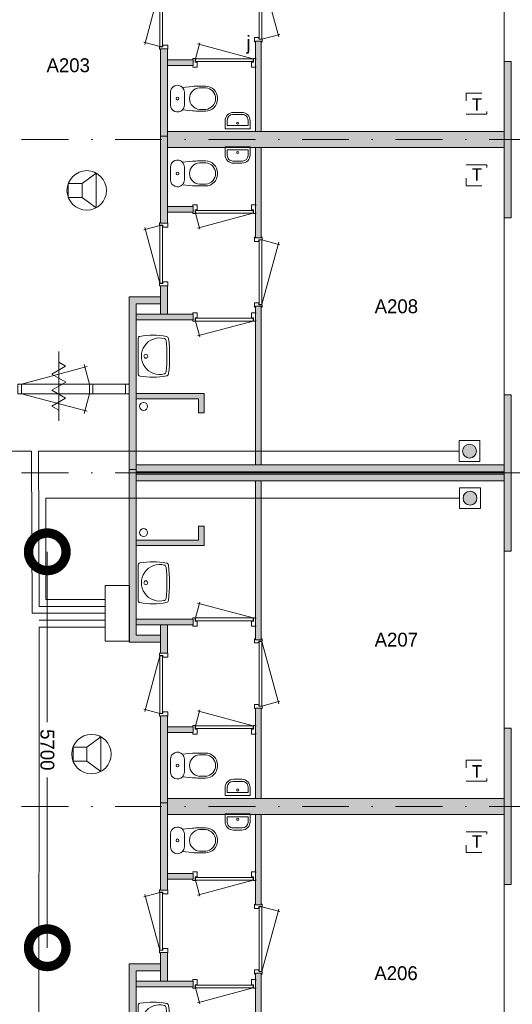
# Model space of a CAD drawing. Header units: millimetres. Extents: x 0 to 84100, y 0 to 59400.
# Tile 19 of 39: x 47610 to 54700, y 17827 to 32001. Entities that reach past the tile are written whole.
import ezdxf
from ezdxf.enums import TextEntityAlignment as Align
from ezdxf.xclip import XClip

# ---------------------------------------------------------------- set-up
doc = ezdxf.new("R2010")
doc.units = ezdxf.units.MM
doc.header["$PDMODE"] = 3
doc.header["$PDSIZE"] = 1
doc.linetypes.add('DGN2', pattern=[672.8, 336.4, -336.4])
doc.linetypes.add('DGN4', pattern=[1345.6, 672.8, -336.4, 0, -336.4])
for name, color, linetype in [('12', 7, 'Continuous'), ('16', 7, 'Continuous'), ('17', 7, 'Continuous'), ('25', 7, 'Continuous'), ('29', 7, 'Continuous'), ('30', 7, 'Continuous'), ('31', 7, 'Continuous'), ('32', 7, 'Continuous'), ('33', 7, 'Continuous'), ('40', 7, 'Continuous'), ('48', 7, 'Continuous'), ('56', 7, 'Continuous'), ('58', 7, 'Continuous'), ('61', 7, 'Continuous'), ('62', 7, 'Continuous'), ('TRAP', 7, 'Continuous')]:
    doc.layers.add(name, color=color, linetype=linetype)
doc.styles.add('dgn001', font='dgn001.shx')
doc.styles.add('dgn003', font='dgn003.shx')
doc.styles.get("Standard").update_dxf_attribs({"font": 'arial.ttf'})
doc.dimstyles.get("Standard").update_dxf_attribs({"dimtxt": 0.18, "dimasz": 0.18, "dimexe": 0.18, "dimexo": 0.0625, "dimgap": 0.09, "dimtad": 0, "dimtih": 1, "dimtoh": 1, "dimdec": 4, "dimzin": 0, "dimdsep": 46, "dimtxsty": 'Standard', "dimcen": 0.09, "dimadec": 0, "dimazin": 0, "dimtfac": 1, "dimtdec": 4, "dimtofl": 0, "dimtmove": 0, "dimatfit": 3, "dimfxl": 1, "dimtolj": 1, "dimtzin": 0, "dimarcsym": 0})

# ---------------------------------------------------------------- blocks, each defined once
blk = doc.blocks.new('AnonymousCell45')
at = {"layer": 'TRAP', "color": 1, "linetype": 'DGN2', "lineweight": 0, "flags": 128}
blk.add_lwpolyline([(-150, 139), (150, 139), (150, -161), (-150, -161), (-150, 139)], dxfattribs=at)
at = {"layer": 'TRAP', "color": 1, "linetype": 'DGN2', "lineweight": 0, "style": 'dgn001'}
blk.add_text('T', height=180, dxfattribs=at).set_placement((-68, -90))
blk = doc.blocks.new('AnonymousCell47')
at = {"layer": 'TRAP', "color": 1, "linetype": 'DGN2', "lineweight": 0, "flags": 128}
blk.add_lwpolyline([(-150, -139), (150, -139), (150, 161), (-150, 161), (-150, -139)], dxfattribs=at)
at = {"layer": 'TRAP', "color": 1, "linetype": 'DGN2', "lineweight": 0, "style": 'dgn001'}
blk.add_text('T', height=180, dxfattribs=at).set_placement((-68, -90))
blk = doc.blocks.new('EAD024')
at = {"layer": '29'}
h = blk.add_hatch(color=3, dxfattribs=at)
edge = h.paths.add_edge_path()
edge.add_arc((0, 0), 100, 0, 360)
at = {"layer": '29', "color": 3, "linetype": 'Continuous', "lineweight": 0}
blk.add_circle((0, 0), 100, dxfattribs=at)
blk = doc.blocks.new('AnonymousCell48')
at = {"layer": '29', "color": 1, "linetype": 'Continuous', "lineweight": 0, "flags": 128}
blk.add_lwpolyline([(-184, -240), (116, -240), (116, 60), (-184, 60), (-184, -240)], dxfattribs=at)
at = {"color": 1, "linetype": 'Continuous', "lineweight": 0}
blk.add_blockref('EAD024', (-34, -90), dxfattribs=at)
blk = doc.blocks.new('EAD025')
at = {"layer": '29'}
h = blk.add_hatch(color=3, dxfattribs=at)
edge = h.paths.add_edge_path()
edge.add_arc((0, 0), 100, 0, 360)
at = {"layer": '29', "color": 3, "linetype": 'Continuous', "lineweight": 0}
blk.add_circle((0, 0), 100, dxfattribs=at)
blk = doc.blocks.new('AnonymousCell49')
at = {"layer": '29', "color": 1, "linetype": 'Continuous', "lineweight": 0, "flags": 128}
blk.add_lwpolyline([(-184, 240), (116, 240), (116, -60), (-184, -60), (-184, 240)], dxfattribs=at)
at = {"color": 1, "linetype": 'Continuous', "lineweight": 0}
blk.add_blockref('EAD025', (-34, 90), dxfattribs=at)
blk = doc.blocks.new('AnonymousCell50')
at = {"layer": 'TRAP', "color": 1, "linetype": 'DGN2', "lineweight": 0, "flags": 128}
blk.add_lwpolyline([(-150, 139), (150, 139), (150, -161), (-150, -161), (-150, 139)], dxfattribs=at)
at = {"layer": 'TRAP', "color": 1, "linetype": 'DGN2', "lineweight": 0, "style": 'dgn001'}
blk.add_text('T', height=180, dxfattribs=at).set_placement((-68, -90))
blk = doc.blocks.new('AnonymousCell51')
at = {"layer": 'TRAP', "color": 1, "linetype": 'DGN2', "lineweight": 0, "flags": 128}
blk.add_lwpolyline([(-150, -139), (150, -139), (150, 161), (-150, 161), (-150, -139)], dxfattribs=at)
at = {"layer": 'TRAP', "color": 1, "linetype": 'DGN2', "lineweight": 0, "style": 'dgn001'}
blk.add_text('T', height=180, dxfattribs=at).set_placement((-68, -90))
blk = doc.blocks.new('830R1081')
at = {"layer": '33', "color": 1, "linetype": 'Continuous', "lineweight": 0}
for p, q in [((38, -108), (99.32, -336.87)), ((868, -108), (66.28, -322.82))]:
    blk.add_line(p, q, dxfattribs=at)
at = {"layer": '33', "color": 92, "linetype": 'Continuous', "lineweight": 13, "true_color": 0x00e100, "flags": 128}
for points in [[(0, -100), (0, -111), (35, -111), (35, -61), (60, -61), (60, 11), (0, 11), (0, 0)], [(906, -100), (906, -111), (871, -111), (871, -61), (846, -61), (846, 11), (906, 11), (906, 0)]]:
    blk.add_lwpolyline(points, dxfattribs=at)
at = {"layer": '33', "color": 2, "linetype": 'Continuous', "lineweight": 13, "true_color": 0xf0f000, "flags": 128}
blk.add_lwpolyline([(868, -108), (38, -108), (38, -68), (868, -68), (868, -108)], dxfattribs=at)
blk = doc.blocks.new('WT0127')
at = {"layer": '40', "color": 7, "linetype": 'Continuous', "lineweight": 0}
blk.add_line((20, -253), (20, 253), dxfattribs=at)
blk.add_circle((133, 0), 28.1, dxfattribs=at)
for centre, radius, start, end in [((53, 253), 33, 100.0027, 180), ((236, -766), 1068, 79.4486, 100.2017), ((426, 252), 33, 6.8575, 79.6545), ((332, 0), 263, 74.8667, 285.1333), ((392, 222), 33, 6.0418, 74.8667), ((-1707, 0), 2144, 353.9582, 6.0418), ((-1669, 0), 2144, 353.1425, 6.8575), ((53, -253), 33, 180, 259.9973), ((392, -222), 33, 285.1333, 353.9582), ((426, -252), 33, 280.3455, 353.1425), ((236, 766), 1068, 259.7983, 280.5514)]:
    blk.add_arc(centre, radius, start, end, dxfattribs=at)
blk = doc.blocks.new('830R1082')
at = {"layer": '33', "color": 1, "linetype": 'Continuous', "lineweight": 0}
for p, q in [((-108, -38), (-336.87, -99.32)), ((-108, -868), (-322.82, -66.28))]:
    blk.add_line(p, q, dxfattribs=at)
at = {"layer": '33', "color": 92, "linetype": 'Continuous', "lineweight": 13, "true_color": 0x00e100, "flags": 128}
for points in [[(-100, 0), (-111, 0), (-111, -35), (-61, -35), (-61, -60), (11, -60), (11, 0), (0, 0)], [(-100, -906), (-111, -906), (-111, -871), (-61, -871), (-61, -846), (11, -846), (11, -906), (0, -906)]]:
    blk.add_lwpolyline(points, dxfattribs=at)
at = {"layer": '33', "color": 2, "linetype": 'Continuous', "lineweight": 13, "true_color": 0xf0f000, "flags": 128}
blk.add_lwpolyline([(-108, -868), (-108, -38), (-68, -38), (-68, -868), (-108, -868)], dxfattribs=at)
blk = doc.blocks.new('930L0927')
at = {"layer": '33', "color": 1, "linetype": 'Continuous', "lineweight": 0}
for p, q in [((98, 968), (353.44, 899.56)), ((98, 38), (338.7, 936.31))]:
    blk.add_line(p, q, dxfattribs=at)
at = {"layer": '33', "color": 92, "linetype": 'Continuous', "lineweight": 13, "true_color": 0x00e100, "flags": 128}
for points in [[(90, 1006), (101, 1006), (101, 971), (51, 971), (51, 946), (-11, 946), (-11, 1006), (0, 1006)], [(90, 0), (101, 0), (101, 35), (51, 35), (51, 60), (-11, 60), (-11, 0), (0, 0)]]:
    blk.add_lwpolyline(points, dxfattribs=at)
at = {"layer": '33', "color": 2, "linetype": 'Continuous', "lineweight": 13, "true_color": 0xf0f000, "flags": 128}
blk.add_lwpolyline([(98, 968), (98, 38), (58, 38), (58, 968), (98, 968)], dxfattribs=at)
blk = doc.blocks.new('FT0127')
at = {"layer": '40', "color": 7, "linetype": 'Continuous', "lineweight": 0}
for p, q in [((-180, -135), (-180, -20)), ((-180, -20), (180, -20)), ((-149, -65), (149, -65)), ((149, -65), (149, -144))]:
    blk.add_line(p, q, dxfattribs=at)
at = {"layer": '40', "color": 7, "linetype": 'Continuous', "lineweight": 0, "flags": 128}
for points in [[(-60, -255, -0.414214), (-180, -135)], [(-69, -224, -0.414214), (-149, -144)]]:
    blk.add_lwpolyline(points, format="xyb", dxfattribs=at)
for points in [[(-149, -144), (-149, -65)], [(180, -20), (180, -135)], [(69, -224), (-69, -224)], [(60, -255), (-60, -255)]]:
    blk.add_lwpolyline(points, dxfattribs=at)
at = {"layer": '40', "color": 7, "linetype": 'Continuous', "lineweight": 0}
blk.add_circle((1, -101), 15.1, dxfattribs=at)
for centre, radius in [((60, -135), 120), ((69, -144), 80)]:
    blk.add_arc(centre, radius, 270, 0, dxfattribs=at)
blk = doc.blocks.new('830R1083')
at = {"layer": '33', "color": 1, "linetype": 'Continuous', "lineweight": 0}
for p, q in [((38, -108), (99.32, -336.87)), ((868, -108), (66.28, -322.82))]:
    blk.add_line(p, q, dxfattribs=at)
at = {"layer": '33', "color": 92, "linetype": 'Continuous', "lineweight": 13, "true_color": 0x00e100, "flags": 128}
for points in [[(0, -100), (0, -111), (35, -111), (35, -61), (60, -61), (60, 11), (0, 11), (0, 0)], [(906, -100), (906, -111), (871, -111), (871, -61), (846, -61), (846, 11), (906, 11), (906, 0)]]:
    blk.add_lwpolyline(points, dxfattribs=at)
at = {"layer": '33', "color": 2, "linetype": 'Continuous', "lineweight": 13, "true_color": 0xf0f000, "flags": 128}
blk.add_lwpolyline([(868, -108), (38, -108), (38, -68), (868, -68), (868, -108)], dxfattribs=at)
blk = doc.blocks.new('CLOS0227')
at = {"layer": '40', "color": 7, "linetype": 'Continuous', "lineweight": 0}
for p, q in [((528, 155), (436, 155)), ((220, -92), (220, 92)), ((670, -1), (670, 1)), ((528, -155), (436, -155))]:
    blk.add_line(p, q, dxfattribs=at)
at = {"layer": '40', "color": 7, "linetype": 'Continuous', "lineweight": 0, "flags": 128}
for points in [[(338, -176), (192, -162), (192, -162, -0.674333), (20, -92), (20, -92), (20, 92), (20, 92, -0.674333), (192, 162), (192, 162), (338, 176), (338, 176, -0.023285), (431, 180), (431, 180), (525, 180), (525, 180, -0.414214), (695, 10), (695, 10), (695, -10), (695, -10, -0.414214), (525, -180), (525, -180), (431, -180), (431, -180, -0.023285), (338, -176)], [(437, -155, -0.917514), (437, 155)], [(528, 155, -0.917521), (528, -155)]]:
    blk.add_lwpolyline(points, format="xyb", dxfattribs=at)
at = {"layer": '40', "color": 7, "linetype": 'Continuous', "lineweight": 0}
blk.add_circle((120, 0), 20, dxfattribs=at)
for centre, start, end in [((120, 92), 0, 44.0273), ((120, -92), 315.9727, 0)]:
    blk.add_arc(centre, 100, start, end, dxfattribs=at)
blk = doc.blocks.new('830R1084')
at = {"layer": '33', "color": 1, "linetype": 'Continuous', "lineweight": 0}
for p, q in [((38, 108), (99.32, 336.87)), ((868, 108), (66.28, 322.82))]:
    blk.add_line(p, q, dxfattribs=at)
at = {"layer": '33', "color": 92, "linetype": 'Continuous', "lineweight": 13, "true_color": 0x00e100, "flags": 128}
for points in [[(0, 100), (0, 111), (35, 111), (35, 61), (60, 61), (60, -11), (0, -11), (0, 0)], [(906, 100), (906, 111), (871, 111), (871, 61), (846, 61), (846, -11), (906, -11), (906, 0)]]:
    blk.add_lwpolyline(points, dxfattribs=at)
at = {"layer": '33', "color": 2, "linetype": 'Continuous', "lineweight": 13, "true_color": 0xf0f000, "flags": 128}
blk.add_lwpolyline([(868, 108), (38, 108), (38, 68), (868, 68), (868, 108)], dxfattribs=at)
blk = doc.blocks.new('930L0928')
at = {"layer": '33', "color": 1, "linetype": 'Continuous', "lineweight": 0}
for p, q in [((98, -38), (338.7, -936.31)), ((98, -968), (353.44, -899.56))]:
    blk.add_line(p, q, dxfattribs=at)
at = {"layer": '33', "color": 92, "linetype": 'Continuous', "lineweight": 13, "true_color": 0x00e100, "flags": 128}
for points in [[(90, 0), (101, 0), (101, -35), (51, -35), (51, -60), (-11, -60), (-11, 0), (0, 0)], [(90, -1006), (101, -1006), (101, -971), (51, -971), (51, -946), (-11, -946), (-11, -1006), (0, -1006)]]:
    blk.add_lwpolyline(points, dxfattribs=at)
at = {"layer": '33', "color": 2, "linetype": 'Continuous', "lineweight": 13, "true_color": 0xf0f000, "flags": 128}
blk.add_lwpolyline([(98, -968), (98, -38), (58, -38), (58, -968), (98, -968)], dxfattribs=at)
blk = doc.blocks.new('830R1085')
at = {"layer": '33', "color": 1, "linetype": 'Continuous', "lineweight": 0}
for p, q in [((38, 108), (99.32, 336.87)), ((868, 108), (66.28, 322.82))]:
    blk.add_line(p, q, dxfattribs=at)
at = {"layer": '33', "color": 92, "linetype": 'Continuous', "lineweight": 13, "true_color": 0x00e100, "flags": 128}
for points in [[(0, 100), (0, 111), (35, 111), (35, 61), (60, 61), (60, -11), (0, -11), (0, 0)], [(906, 100), (906, 111), (871, 111), (871, 61), (846, 61), (846, -11), (906, -11), (906, 0)]]:
    blk.add_lwpolyline(points, dxfattribs=at)
at = {"layer": '33', "color": 2, "linetype": 'Continuous', "lineweight": 13, "true_color": 0xf0f000, "flags": 128}
blk.add_lwpolyline([(868, 108), (38, 108), (38, 68), (868, 68), (868, 108)], dxfattribs=at)
blk = doc.blocks.new('CLOS0228')
at = {"layer": '40', "color": 7, "linetype": 'Continuous', "lineweight": 0}
for p, q in [((528, 155), (436, 155)), ((220, 92), (220, -93)), ((670, 1), (670, -1)), ((528, -155), (436, -155))]:
    blk.add_line(p, q, dxfattribs=at)
at = {"layer": '40', "color": 7, "linetype": 'Continuous', "lineweight": 0, "flags": 128}
for points in [[(338, 176), (192, 162), (192, 162, 0.674333), (20, 92), (20, 92), (20, -93), (20, -93, 0.674333), (192, -162), (192, -162), (338, -176), (338, -176, 0.023285), (431, -180), (431, -180), (525, -180), (525, -180, 0.414214), (695, -10), (695, -10), (695, 10), (695, 10, 0.414214), (525, 180), (525, 180), (431, 180), (431, 180, 0.023285), (338, 176)], [(192, 162, -0.194504), (220, 92)], [(220, -93, -0.194504), (192, -162)]]:
    blk.add_lwpolyline(points, format="xyb", dxfattribs=at)
at = {"layer": '40', "color": 7, "linetype": 'Continuous', "lineweight": 0}
blk.add_circle((120, 0), 20, dxfattribs=at)
for centre, start, end in [((450, 0), 94.9263, 265.0736), ((514, 0), 274.9259, 85.0741)]:
    blk.add_arc(centre, 156, start, end, dxfattribs=at)
blk = doc.blocks.new('FT0128')
at = {"layer": '40', "color": 7, "linetype": 'Continuous', "lineweight": 0}
for p, q in [((149, 65), (149, 144)), ((-180, 135), (-180, 20)), ((-180, 20), (180, 20)), ((-149, 65), (149, 65))]:
    blk.add_line(p, q, dxfattribs=at)
at = {"layer": '40', "color": 7, "linetype": 'Continuous', "lineweight": 0, "flags": 128}
for points in [[(-149, 144), (-149, 65)], [(69, 224), (-69, 224)], [(60, 255), (-60, 255)], [(180, 20), (180, 135)]]:
    blk.add_lwpolyline(points, dxfattribs=at)
for points in [[(60, 255, -0.414214), (180, 135)], [(69, 224, -0.414214), (149, 144)]]:
    blk.add_lwpolyline(points, format="xyb", dxfattribs=at)
at = {"layer": '40', "color": 7, "linetype": 'Continuous', "lineweight": 0}
blk.add_circle((1, 101), 15.1, dxfattribs=at)
for centre, radius in [((-60, 135), 120), ((-69, 144), 80)]:
    blk.add_arc(centre, radius, 90, 180, dxfattribs=at)
blk = doc.blocks.new('WT0128')
at = {"layer": '40', "color": 7, "linetype": 'Continuous', "lineweight": 0}
blk.add_line((20, 253), (20, -253), dxfattribs=at)
at = {"layer": '40', "color": 7, "linetype": 'Continuous', "lineweight": 0, "flags": 128}
for points in [[(20, 253, -0.363957), (47, 286)], [(47, 286, -0.090801), (432, 284)], [(432, 284, -0.328769), (459, 256)], [(401, -254, -1.30637), (401, 254)], [(401, 254, -0.309671), (425, 226)], [(425, 226, -0.052773), (425, -226)], [(459, 256, -0.059915), (459, -256)], [(47, -286, -0.363957), (20, -253)], [(425, -226, -0.309671), (401, -254)], [(459, -256, -0.328769), (432, -284)], [(432, -284, -0.090801), (47, -286)]]:
    blk.add_lwpolyline(points, format="xyb", dxfattribs=at)
at = {"layer": '40', "color": 7, "linetype": 'Continuous', "lineweight": 0}
blk.add_circle((133, 0), 28.1, dxfattribs=at)
blk = doc.blocks.new('830R1086')
at = {"layer": '33', "color": 1, "linetype": 'Continuous', "lineweight": 0}
for p, q in [((-108, 868), (-322.82, 66.28)), ((-108, 38), (-336.87, 99.32))]:
    blk.add_line(p, q, dxfattribs=at)
at = {"layer": '33', "color": 92, "linetype": 'Continuous', "lineweight": 13, "true_color": 0x00e100, "flags": 128}
for points in [[(-100, 906), (-111, 906), (-111, 871), (-61, 871), (-61, 846), (11, 846), (11, 906), (0, 906)], [(-100, 0), (-111, 0), (-111, 35), (-61, 35), (-61, 60), (11, 60), (11, 0), (0, 0)]]:
    blk.add_lwpolyline(points, dxfattribs=at)
at = {"layer": '33', "color": 2, "linetype": 'Continuous', "lineweight": 13, "true_color": 0xf0f000, "flags": 128}
blk.add_lwpolyline([(-108, 868), (-108, 38), (-68, 38), (-68, 868), (-108, 868)], dxfattribs=at)
blk = doc.blocks.new('CLOS0229')
at = {"layer": '40', "color": 7, "linetype": 'Continuous', "lineweight": 0}
for p, q in [((528, 155), (436, 155)), ((220, -92), (220, 92)), ((670, -1), (670, 1)), ((528, -155), (436, -155))]:
    blk.add_line(p, q, dxfattribs=at)
at = {"layer": '40', "color": 7, "linetype": 'Continuous', "lineweight": 0, "flags": 128}
for points in [[(338, -176), (192, -162), (192, -162, -0.674333), (20, -92), (20, -92), (20, 92), (20, 92, -0.674333), (192, 162), (192, 162), (338, 176), (338, 176, -0.023285), (431, 180), (431, 180), (525, 180), (525, 180, -0.414214), (695, 10), (695, 10), (695, -10), (695, -10, -0.414214), (525, -180), (525, -180), (431, -180), (431, -180, -0.023285), (338, -176)], [(437, -155, -0.917514), (437, 155)], [(528, 155, -0.917521), (528, -155)]]:
    blk.add_lwpolyline(points, format="xyb", dxfattribs=at)
at = {"layer": '40', "color": 7, "linetype": 'Continuous', "lineweight": 0}
blk.add_circle((120, 0), 20, dxfattribs=at)
for centre, start, end in [((120, 92), 0, 44.0273), ((120, -92), 315.9727, 0)]:
    blk.add_arc(centre, 100, start, end, dxfattribs=at)
blk = doc.blocks.new('WT0129')
at = {"layer": '40', "color": 7, "linetype": 'Continuous', "lineweight": 0}
blk.add_line((20, -253), (20, 253), dxfattribs=at)
blk.add_circle((133, 0), 28.1, dxfattribs=at)
for centre, radius, start, end in [((53, 253), 33, 100.0027, 180), ((236, -766), 1068, 79.4486, 100.2017), ((426, 252), 33, 6.8575, 79.6545), ((332, 0), 263, 74.8667, 285.1333), ((392, 222), 33, 6.0418, 74.8667), ((-1707, 0), 2144, 353.9582, 6.0418), ((-1669, 0), 2144, 353.1425, 6.8575), ((53, -253), 33, 180, 259.9973), ((392, -222), 33, 285.1333, 353.9582), ((426, -252), 33, 280.3455, 353.1425), ((236, 766), 1068, 259.7983, 280.5514)]:
    blk.add_arc(centre, radius, start, end, dxfattribs=at)
blk = doc.blocks.new('830R1087')
at = {"layer": '33', "color": 1, "linetype": 'Continuous', "lineweight": 0}
for p, q in [((-108, -38), (-336.87, -99.32)), ((-108, -868), (-322.82, -66.28))]:
    blk.add_line(p, q, dxfattribs=at)
at = {"layer": '33', "color": 92, "linetype": 'Continuous', "lineweight": 13, "true_color": 0x00e100, "flags": 128}
for points in [[(-100, 0), (-111, 0), (-111, -35), (-61, -35), (-61, -60), (11, -60), (11, 0), (0, 0)], [(-100, -906), (-111, -906), (-111, -871), (-61, -871), (-61, -846), (11, -846), (11, -906), (0, -906)]]:
    blk.add_lwpolyline(points, dxfattribs=at)
at = {"layer": '33', "color": 2, "linetype": 'Continuous', "lineweight": 13, "true_color": 0xf0f000, "flags": 128}
blk.add_lwpolyline([(-108, -868), (-108, -38), (-68, -38), (-68, -868), (-108, -868)], dxfattribs=at)
blk = doc.blocks.new('830R1088')
at = {"layer": '33', "color": 1, "linetype": 'Continuous', "lineweight": 0}
for p, q in [((38, -108), (99.32, -336.87)), ((868, -108), (66.28, -322.82))]:
    blk.add_line(p, q, dxfattribs=at)
at = {"layer": '33', "color": 92, "linetype": 'Continuous', "lineweight": 13, "true_color": 0x00e100, "flags": 128}
for points in [[(0, -100), (0, -111), (35, -111), (35, -61), (60, -61), (60, 11), (0, 11), (0, 0)], [(906, -100), (906, -111), (871, -111), (871, -61), (846, -61), (846, 11), (906, 11), (906, 0)]]:
    blk.add_lwpolyline(points, dxfattribs=at)
at = {"layer": '33', "color": 2, "linetype": 'Continuous', "lineweight": 13, "true_color": 0xf0f000, "flags": 128}
blk.add_lwpolyline([(868, -108), (38, -108), (38, -68), (868, -68), (868, -108)], dxfattribs=at)
blk = doc.blocks.new('930L0929')
at = {"layer": '33', "color": 1, "linetype": 'Continuous', "lineweight": 0}
for p, q in [((98, 968), (353.44, 899.56)), ((98, 38), (338.7, 936.31))]:
    blk.add_line(p, q, dxfattribs=at)
at = {"layer": '33', "color": 92, "linetype": 'Continuous', "lineweight": 13, "true_color": 0x00e100, "flags": 128}
for points in [[(90, 1006), (101, 1006), (101, 971), (51, 971), (51, 946), (-11, 946), (-11, 1006), (0, 1006)], [(90, 0), (101, 0), (101, 35), (51, 35), (51, 60), (-11, 60), (-11, 0), (0, 0)]]:
    blk.add_lwpolyline(points, dxfattribs=at)
at = {"layer": '33', "color": 2, "linetype": 'Continuous', "lineweight": 13, "true_color": 0xf0f000, "flags": 128}
blk.add_lwpolyline([(98, 968), (98, 38), (58, 38), (58, 968), (98, 968)], dxfattribs=at)
blk = doc.blocks.new('830R1089')
at = {"layer": '33', "color": 1, "linetype": 'Continuous', "lineweight": 0}
for p, q in [((38, -108), (99.32, -336.87)), ((868, -108), (66.28, -322.82))]:
    blk.add_line(p, q, dxfattribs=at)
at = {"layer": '33', "color": 92, "linetype": 'Continuous', "lineweight": 13, "true_color": 0x00e100, "flags": 128}
for points in [[(0, -100), (0, -111), (35, -111), (35, -61), (60, -61), (60, 11), (0, 11), (0, 0)], [(906, -100), (906, -111), (871, -111), (871, -61), (846, -61), (846, 11), (906, 11), (906, 0)]]:
    blk.add_lwpolyline(points, dxfattribs=at)
at = {"layer": '33', "color": 2, "linetype": 'Continuous', "lineweight": 13, "true_color": 0xf0f000, "flags": 128}
blk.add_lwpolyline([(868, -108), (38, -108), (38, -68), (868, -68), (868, -108)], dxfattribs=at)
blk = doc.blocks.new('FT0129')
at = {"layer": '40', "color": 7, "linetype": 'Continuous', "lineweight": 0}
for p, q in [((-180, -135), (-180, -20)), ((-180, -20), (180, -20)), ((-149, -65), (149, -65)), ((149, -65), (149, -144))]:
    blk.add_line(p, q, dxfattribs=at)
at = {"layer": '40', "color": 7, "linetype": 'Continuous', "lineweight": 0, "flags": 128}
for points in [[(-60, -255, -0.414214), (-180, -135)], [(-69, -224, -0.414214), (-149, -144)]]:
    blk.add_lwpolyline(points, format="xyb", dxfattribs=at)
for points in [[(-149, -144), (-149, -65)], [(180, -20), (180, -135)], [(69, -224), (-69, -224)], [(60, -255), (-60, -255)]]:
    blk.add_lwpolyline(points, dxfattribs=at)
at = {"layer": '40', "color": 7, "linetype": 'Continuous', "lineweight": 0}
blk.add_circle((1, -101), 15.1, dxfattribs=at)
for centre, radius in [((60, -135), 120), ((69, -144), 80)]:
    blk.add_arc(centre, radius, 270, 0, dxfattribs=at)
blk = doc.blocks.new('930L0930')
at = {"layer": '33', "color": 1, "linetype": 'Continuous', "lineweight": 0}
for p, q in [((98, -38), (338.7, -936.31)), ((98, -968), (353.44, -899.56))]:
    blk.add_line(p, q, dxfattribs=at)
at = {"layer": '33', "color": 92, "linetype": 'Continuous', "lineweight": 13, "true_color": 0x00e100, "flags": 128}
for points in [[(90, 0), (101, 0), (101, -35), (51, -35), (51, -60), (-11, -60), (-11, 0), (0, 0)], [(90, -1006), (101, -1006), (101, -971), (51, -971), (51, -946), (-11, -946), (-11, -1006), (0, -1006)]]:
    blk.add_lwpolyline(points, dxfattribs=at)
at = {"layer": '33', "color": 2, "linetype": 'Continuous', "lineweight": 13, "true_color": 0xf0f000, "flags": 128}
blk.add_lwpolyline([(98, -968), (98, -38), (58, -38), (58, -968), (98, -968)], dxfattribs=at)
blk = doc.blocks.new('CLOS0230')
at = {"layer": '40', "color": 7, "linetype": 'Continuous', "lineweight": 0}
for p, q in [((528, 155), (436, 155)), ((220, 92), (220, -93)), ((670, 1), (670, -1)), ((528, -155), (436, -155))]:
    blk.add_line(p, q, dxfattribs=at)
at = {"layer": '40', "color": 7, "linetype": 'Continuous', "lineweight": 0, "flags": 128}
for points in [[(338, 176), (192, 162), (192, 162, 0.674333), (20, 92), (20, 92), (20, -93), (20, -93, 0.674333), (192, -162), (192, -162), (338, -176), (338, -176, 0.023285), (431, -180), (431, -180), (525, -180), (525, -180, 0.414214), (695, -10), (695, -10), (695, 10), (695, 10, 0.414214), (525, 180), (525, 180), (431, 180), (431, 180, 0.023285), (338, 176)], [(192, 162, -0.194504), (220, 92)], [(220, -93, -0.194504), (192, -162)]]:
    blk.add_lwpolyline(points, format="xyb", dxfattribs=at)
at = {"layer": '40', "color": 7, "linetype": 'Continuous', "lineweight": 0}
blk.add_circle((120, 0), 20, dxfattribs=at)
for centre, start, end in [((450, 0), 94.9263, 265.0736), ((514, 0), 274.9259, 85.0741)]:
    blk.add_arc(centre, 156, start, end, dxfattribs=at)
blk = doc.blocks.new('830R1091')
at = {"layer": '33', "color": 1, "linetype": 'Continuous', "lineweight": 0}
for p, q in [((38, 108), (99.32, 336.87)), ((868, 108), (66.28, 322.82))]:
    blk.add_line(p, q, dxfattribs=at)
at = {"layer": '33', "color": 92, "linetype": 'Continuous', "lineweight": 13, "true_color": 0x00e100, "flags": 128}
for points in [[(0, 100), (0, 111), (35, 111), (35, 61), (60, 61), (60, -11), (0, -11), (0, 0)], [(906, 100), (906, 111), (871, 111), (871, 61), (846, 61), (846, -11), (906, -11), (906, 0)]]:
    blk.add_lwpolyline(points, dxfattribs=at)
at = {"layer": '33', "color": 2, "linetype": 'Continuous', "lineweight": 13, "true_color": 0xf0f000, "flags": 128}
blk.add_lwpolyline([(868, 108), (38, 108), (38, 68), (868, 68), (868, 108)], dxfattribs=at)
blk = doc.blocks.new('FT0130')
at = {"layer": '40', "color": 7, "linetype": 'Continuous', "lineweight": 0}
for p, q in [((149, 65), (149, 144)), ((-180, 135), (-180, 20)), ((-180, 20), (180, 20)), ((-149, 65), (149, 65))]:
    blk.add_line(p, q, dxfattribs=at)
at = {"layer": '40', "color": 7, "linetype": 'Continuous', "lineweight": 0, "flags": 128}
for points in [[(-149, 144), (-149, 65)], [(69, 224), (-69, 224)], [(60, 255), (-60, 255)], [(180, 20), (180, 135)]]:
    blk.add_lwpolyline(points, dxfattribs=at)
for points in [[(60, 255, -0.414214), (180, 135)], [(69, 224, -0.414214), (149, 144)]]:
    blk.add_lwpolyline(points, format="xyb", dxfattribs=at)
at = {"layer": '40', "color": 7, "linetype": 'Continuous', "lineweight": 0}
blk.add_circle((1, 101), 15.1, dxfattribs=at)
for centre, radius in [((-60, 135), 120), ((-69, 144), 80)]:
    blk.add_arc(centre, radius, 90, 180, dxfattribs=at)
blk = doc.blocks.new('830R1092')
at = {"layer": '33', "color": 1, "linetype": 'Continuous', "lineweight": 0}
for p, q in [((-108, 868), (-322.82, 66.28)), ((-108, 38), (-336.87, 99.32))]:
    blk.add_line(p, q, dxfattribs=at)
at = {"layer": '33', "color": 92, "linetype": 'Continuous', "lineweight": 13, "true_color": 0x00e100, "flags": 128}
for points in [[(-100, 906), (-111, 906), (-111, 871), (-61, 871), (-61, 846), (11, 846), (11, 906), (0, 906)], [(-100, 0), (-111, 0), (-111, 35), (-61, 35), (-61, 60), (11, 60), (11, 0), (0, 0)]]:
    blk.add_lwpolyline(points, dxfattribs=at)
at = {"layer": '33', "color": 2, "linetype": 'Continuous', "lineweight": 13, "true_color": 0xf0f000, "flags": 128}
blk.add_lwpolyline([(-108, 868), (-108, 38), (-68, 38), (-68, 868), (-108, 868)], dxfattribs=at)
blk = doc.blocks.new('_DotSmall')
at = {"color": 0, "linetype": 'ByBlock', "const_width": 0.5}
blk.add_lwpolyline([(-0.0625, 0, 1), (0.0625, 0, 1)], format="xyb", close=True, dxfattribs=at)
blk = doc.blocks.new('*D19411')
at = {"layer": '58', "color": 3, "linetype": 'Continuous', "lineweight": 0, "transparency": 16777216}
for p, q in [((43187, 16358), (43187, 13906)), ((43187, 10658), (43187, 13109))]:
    blk.add_line(p, q, dxfattribs=at)
at = {"layer": 'Defpoints', "color": 0, "linetype": 'Continuous', "transparency": 16777216}
for p in [(42498, 16358), (43187, 16358), (42498, 10658)]:
    blk.add_point(p, dxfattribs=at)
at = {"layer": '58', "color": 3, "linetype": 'Continuous', "lineweight": 0, "transparency": 16777216, "xscale": 1080, "yscale": 1080, "zscale": 1080}
for p, rotation in [((43187, 16358), 90), ((43187, 10658), 270)]:
    blk.add_blockref('_DotSmall', p, dxfattribs=dict(at, rotation=rotation))
at = {"layer": '58', "color": 3, "linetype": 'Continuous', "lineweight": 0, "transparency": 16777216, "insert": (43187, 13508), "char_height": 200, "attachment_point": 5, "rotation": 270, "style": 'dgn003'}
blk.add_mtext('\\A1;5700', dxfattribs=at)
blk = doc.blocks.new('79B1039')
at = {"layer": '12', "color": 7, "linetype": 'Continuous', "lineweight": 0}
blk.add_line((0, 500.48), (0, -500.5), dxfattribs=at)
at = {"layer": '12', "color": 92, "linetype": 'Continuous', "lineweight": 0, "true_color": 0x00e100}
for p, q in [((-100.18, 173.68), (97.62, 287.88)), ((97.62, 287.88), (0, 344.24)), ((100.18, 58), (-100.18, 173.68)), ((-100.18, -57.68), (100.18, 58)), ((97.62, -171.88), (-100.18, -57.68)), ((-100.02, -285.98), (97.62, -171.88)), ((0, -343.72), (-100.02, -285.98))]:
    blk.add_line(p, q, dxfattribs=at)
blk = doc.blocks.new('EU51')
at = {"layer": '25', "color": 3, "linetype": 'Continuous', "lineweight": 0}
for p, q in [((200, 100), (400, 250)), ((400, 250), (400, -250)), ((200, -100), (400, -250))]:
    blk.add_line(p, q, dxfattribs=at)
at = {"layer": '25', "color": 3, "linetype": 'Continuous', "lineweight": 0, "flags": 128}
blk.add_lwpolyline([(0, -100), (200, -100), (200, 100), (0, 100), (0, -100)], dxfattribs=at)
at = {"layer": '25', "color": 3, "linetype": 'Continuous', "lineweight": 0}
blk.add_circle((265, 0), 284, dxfattribs=at)
blk = doc.blocks.new('EU52')
at = {"layer": '25', "color": 3, "linetype": 'Continuous', "lineweight": 0}
for p, q in [((200, 100), (400, 250)), ((400, 250), (400, -250)), ((200, -100), (400, -250))]:
    blk.add_line(p, q, dxfattribs=at)
at = {"layer": '25', "color": 3, "linetype": 'Continuous', "lineweight": 0, "flags": 128}
blk.add_lwpolyline([(0, -100), (200, -100), (200, 100), (0, 100), (0, -100)], dxfattribs=at)
at = {"layer": '25', "color": 3, "linetype": 'Continuous', "lineweight": 0}
blk.add_circle((265, 0), 284, dxfattribs=at)
blk = doc.blocks.new('50E03_329_B02 - Default')
at = {"layer": '62'}
for color, points in [(9, [(46184.76, 23707.77), (46184.76, 22407.77), (46264.76, 22407.77), (46264.76, 23707.77)]), (7, [(44914.76, 23597.77), (44914.76, 22342.77), (44814.76, 22342.77), (44814.76, 23597.77)]), (9, [(45284.76, 23437.77), (45284.76, 23357.77), (44914.76, 23357.77), (44914.76, 23437.77)]), (9, [(49764.76, 21167.77), (49764.76, 23417.77), (49864.76, 23417.77), (49864.76, 21167.77)]), (9, [(44914.76, 22407.77), (49764.76, 22407.77), (49764.76, 22177.77), (44914.76, 22177.77)]), (7, [(44914.76, 21087.77), (44914.76, 22342.77), (44814.76, 22342.77), (44814.76, 21087.77)]), (9, [(46184.76, 20877.77), (46184.76, 22177.77), (46264.76, 22177.77), (46264.76, 20877.77)]), (9, [(45284.76, 21247.77), (45284.76, 21327.77), (44914.76, 21327.77), (44914.76, 21247.77)]), (7, [(44914.76, 19777.77), (44914.76, 20187.77), (44814.76, 20187.77), (44814.76, 19777.77)]), (7, [(44364.76, 17542.77), (44464.76, 17542.77), (44464.76, 19927.77), (44814.76, 19927.77), (44814.76, 20027.77), (44364.76, 20027.77)]), (9, [(46184.76, 17607.77), (46184.76, 19892.77), (46264.76, 19892.77), (46264.76, 17607.77)]), (9, [(45284.76, 19697.77), (45284.76, 19777.77), (44464.76, 19777.77), (44464.76, 19697.77)]), (9, [(45364.76, 18357.77), (45444.76, 18357.77), (45444.76, 18637.77), (44464.76, 18637.77), (44464.76, 18557.77), (45364.76, 18557.77)]), (9, [(49764.76, 16367.77), (49764.76, 18617.77), (49864.76, 18617.77), (49864.76, 16367.77)]), (9, [(44464.76, 17607.77), (49764.76, 17607.77), (49764.76, 17507.77), (44464.76, 17507.77)]), (7, [(44364.76, 17542.77), (44464.76, 17542.77), (44464.76, 15157.77), (44814.76, 15157.77), (44814.76, 15057.77), (44364.76, 15057.77)]), (9, [(44464.76, 17377.77), (49764.76, 17377.77), (49764.76, 17492.77), (44464.76, 17492.77)]), (9, [(46184.76, 17377.77), (46184.76, 15092.77), (46264.76, 15092.77), (46264.76, 17377.77)]), (9, [(45364.76, 16727.77), (45444.76, 16727.77), (45444.76, 16447.77), (44464.76, 16447.77), (44464.76, 16527.77), (45364.76, 16527.77)]), (9, [(45284.76, 15387.77), (45284.76, 15307.77), (44464.76, 15307.77), (44464.76, 15387.77)]), (7, [(44914.76, 15307.77), (44914.76, 14897.77), (44814.76, 14897.77), (44814.76, 15307.77)]), (9, [(46184.76, 14107.77), (46184.76, 12807.77), (46264.76, 12807.77), (46264.76, 14107.77)]), (7, [(44914.76, 13997.77), (44914.76, 12742.77), (44814.76, 12742.77), (44814.76, 13997.77)]), (9, [(45284.76, 13837.77), (45284.76, 13757.77), (44914.76, 13757.77), (44914.76, 13837.77)]), (9, [(49764.76, 11567.77), (49764.76, 13817.77), (49864.76, 13817.77), (49864.76, 11567.77)]), (9, [(44914.76, 12807.77), (49764.76, 12807.77), (49764.76, 12577.77), (44914.76, 12577.77)]), (7, [(44914.76, 11487.77), (44914.76, 12742.77), (44814.76, 12742.77), (44814.76, 11487.77)]), (9, [(46184.76, 11277.77), (46184.76, 12577.77), (46264.76, 12577.77), (46264.76, 11277.77)]), (9, [(45284.76, 11647.77), (45284.76, 11727.77), (44914.76, 11727.77), (44914.76, 11647.77)]), (7, [(44914.76, 10177.77), (44914.76, 10587.77), (44814.76, 10587.77), (44814.76, 10177.77)]), (7, [(44364.76, 7942.77), (44464.76, 7942.77), (44464.76, 10327.77), (44814.76, 10327.77), (44814.76, 10427.77), (44364.76, 10427.77)]), (9, [(46184.76, 8007.77), (46184.76, 10292.77), (46264.76, 10292.77), (46264.76, 8007.77)]), (9, [(45284.76, 10097.77), (45284.76, 10177.77), (44464.76, 10177.77), (44464.76, 10097.77)])]:
    blk.add_hatch(color=color, dxfattribs=at).paths.add_polyline_path(points)
at = {"layer": '16', "color": 92, "linetype": 'Continuous', "lineweight": 0, "true_color": 0x00e100, "flags": 128}
for points in [[(46184.76, 22407.77), (46184.76, 23707.77), (46264.76, 23707.77), (46264.76, 22407.77), (46184.76, 22407.77)], [(44814.76, 23597.77), (44814.76, 22342.77), (44914.76, 22342.77), (44914.76, 23597.77), (44814.76, 23597.77)], [(44914.76, 23437.77), (44914.76, 23357.77), (45284.76, 23357.77), (45284.76, 23437.77), (44914.76, 23437.77)], [(49764.76, 21167.77), (49764.76, 23417.77), (49864.76, 23417.77), (49864.76, 21167.77), (49764.76, 21167.77)], [(44814.76, 21087.77), (44814.76, 22342.77), (44914.76, 22342.77), (44914.76, 21087.77), (44814.76, 21087.77)], [(46184.76, 22177.77), (46184.76, 20877.77), (46264.76, 20877.77), (46264.76, 22177.77), (46184.76, 22177.77)], [(44914.76, 21247.77), (44914.76, 21327.77), (45284.76, 21327.77), (45284.76, 21247.77), (44914.76, 21247.77)], [(44814.76, 19777.77), (44814.76, 20187.77), (44914.76, 20187.77), (44914.76, 19777.77), (44814.76, 19777.77)], [(44364.76, 17542.77), (44364.76, 20027.77), (44814.76, 20027.77), (44814.76, 19927.77), (44464.76, 19927.77), (44464.76, 17542.77), (44364.76, 17542.77)], [(46184.76, 19892.77), (46184.76, 17607.77), (46264.76, 17607.77), (46264.76, 19892.77), (46184.76, 19892.77)], [(44464.76, 19697.77), (44464.76, 19777.77), (45284.76, 19777.77), (45284.76, 19697.77), (44464.76, 19697.77)], [(44464.76, 18557.77), (45364.76, 18557.77), (45364.76, 18357.77), (45444.76, 18357.77), (45444.76, 18637.77), (44464.76, 18637.77), (44464.76, 18557.77)], [(49764.76, 16367.77), (49764.76, 18617.77), (49864.76, 18617.77), (49864.76, 16367.77), (49764.76, 16367.77)], [(44364.76, 17542.77), (44364.76, 15057.77), (44814.76, 15057.77), (44814.76, 15157.77), (44464.76, 15157.77), (44464.76, 17542.77), (44364.76, 17542.77)], [(46184.76, 15092.77), (46184.76, 17377.77), (46264.76, 17377.77), (46264.76, 15092.77), (46184.76, 15092.77)], [(44464.76, 16527.77), (45364.76, 16527.77), (45364.76, 16727.77), (45444.76, 16727.77), (45444.76, 16447.77), (44464.76, 16447.77), (44464.76, 16527.77)], [(44464.76, 15387.77), (44464.76, 15307.77), (45284.76, 15307.77), (45284.76, 15387.77), (44464.76, 15387.77)], [(44814.76, 15307.77), (44814.76, 14897.77), (44914.76, 14897.77), (44914.76, 15307.77), (44814.76, 15307.77)], [(46184.76, 12807.77), (46184.76, 14107.77), (46264.76, 14107.77), (46264.76, 12807.77), (46184.76, 12807.77)], [(44814.76, 13997.77), (44814.76, 12742.77), (44914.76, 12742.77), (44914.76, 13997.77), (44814.76, 13997.77)], [(44914.76, 13837.77), (44914.76, 13757.77), (45284.76, 13757.77), (45284.76, 13837.77), (44914.76, 13837.77)], [(49764.76, 11567.77), (49764.76, 13817.77), (49864.76, 13817.77), (49864.76, 11567.77), (49764.76, 11567.77)], [(44814.76, 11487.77), (44814.76, 12742.77), (44914.76, 12742.77), (44914.76, 11487.77), (44814.76, 11487.77)], [(46184.76, 12577.77), (46184.76, 11277.77), (46264.76, 11277.77), (46264.76, 12577.77), (46184.76, 12577.77)], [(44914.76, 11647.77), (44914.76, 11727.77), (45284.76, 11727.77), (45284.76, 11647.77), (44914.76, 11647.77)], [(44814.76, 10177.77), (44814.76, 10587.77), (44914.76, 10587.77), (44914.76, 10177.77), (44814.76, 10177.77)], [(44364.76, 7942.77), (44364.76, 10427.77), (44814.76, 10427.77), (44814.76, 10327.77), (44464.76, 10327.77), (44464.76, 7942.77), (44364.76, 7942.77)], [(46184.76, 10292.77), (46184.76, 8007.77), (46264.76, 8007.77), (46264.76, 10292.77), (46184.76, 10292.77)], [(44464.76, 10097.77), (44464.76, 10177.77), (45284.76, 10177.77), (45284.76, 10097.77), (44464.76, 10097.77)]]:
    blk.add_lwpolyline(points, dxfattribs=at)
at = {"layer": '17', "color": 92, "linetype": 'Continuous', "lineweight": 0, "true_color": 0x00e100, "flags": 128}
for points in [[(44914.76, 22407.77), (44914.76, 22177.77), (49764.76, 22177.77), (49764.76, 22407.77), (44914.76, 22407.77)], [(44464.76, 17507.77), (49764.76, 17507.77), (49764.76, 17607.77), (44464.76, 17607.77), (44464.76, 17507.77)], [(44464.76, 17377.77), (49764.76, 17377.77), (49764.76, 17477.77), (44464.76, 17477.77), (44464.76, 17377.77)], [(44914.76, 12807.77), (44914.76, 12577.77), (49764.76, 12577.77), (49764.76, 12807.77), (44914.76, 12807.77)]]:
    blk.add_lwpolyline(points, dxfattribs=at)
at = {"layer": '30', "color": 3, "linetype": 'Continuous', "lineweight": 0}
for p, q in [((49764.76, 23417.77), (49764.76, 25967.77)), ((49764.76, 21167.77), (49764.76, 18617.77)), ((49764.76, 13817.77), (49764.76, 16367.77)), ((49764.76, 11567.77), (49764.76, 9017.77))]:
    blk.add_line(p, q, dxfattribs=at)
at = {"layer": '31', "color": 3, "linetype": 'Continuous', "lineweight": 0}
for p, q in [((44364.76, 18772.92), (42764.76, 18772.92)), ((44364.76, 18632.92), (42764.76, 18632.92))]:
    blk.add_line(p, q, dxfattribs=at)
at = {"layer": '32', "color": 3, "linetype": 'Continuous', "lineweight": 0, "flags": 128}
for points in [[(42814.76, 18633.92), (42764.76, 18633.92), (42764.76, 18772.92), (42814.76, 18772.92), (42814.76, 18633.92)], [(43844.76, 18633.92), (43794.76, 18633.92), (43794.76, 18772.92), (43844.76, 18772.92), (43844.76, 18633.92)], [(44364.76, 18632.92), (44314.76, 18632.92), (44314.76, 18771.92), (44364.76, 18771.92), (44364.76, 18632.92)]]:
    blk.add_lwpolyline(points, dxfattribs=at)
at = {"layer": '33', "color": 1, "linetype": 'Continuous', "lineweight": 0}
for p, q in [((42814.76, 18772.92), (43758.7, 19025.85)), ((43794.76, 18772.92), (43718.84, 19056.25)), ((42814.76, 18633.92), (43758.7, 18380.99)), ((43794.76, 18633.92), (43718.84, 18350.59))]:
    blk.add_line(p, q, dxfattribs=at)
at = {"layer": '40', "color": 3, "linetype": 'Continuous', "lineweight": 0}
for centre in [(44573.36, 18451.01), (44573.36, 16634.53)]:
    blk.add_circle(centre, 57.46, dxfattribs=at)
at = {"layer": '56', "color": 3, "linetype": 'DGN4', "lineweight": 0}
for p, q in [((51564.76, 22292.77), (-3435.24, 22292.77)), ((51564.76, 17492.77), (-3435.24, 17492.77)), ((51564.76, 12692.77), (-3435.24, 12692.77))]:
    blk.add_line(p, q, dxfattribs=at)
at = {"layer": '62', "color": 9, "linetype": 'Continuous', "lineweight": 0, "flags": 128}
for points in [[(46184.76, 23707.77), (46184.76, 22407.77), (46264.76, 22407.77), (46264.76, 23707.77), (46184.76, 23707.77)], [(45284.76, 23437.77), (45284.76, 23357.77), (44914.76, 23357.77), (44914.76, 23437.77), (45284.76, 23437.77)], [(49764.76, 21167.77), (49764.76, 23417.77), (49864.76, 23417.77), (49864.76, 21167.77), (49764.76, 21167.77)], [(44914.76, 22407.77), (49764.76, 22407.77), (49764.76, 22177.77), (44914.76, 22177.77), (44914.76, 22407.77)], [(46184.76, 20877.77), (46184.76, 22177.77), (46264.76, 22177.77), (46264.76, 20877.77), (46184.76, 20877.77)], [(45284.76, 21247.77), (45284.76, 21327.77), (44914.76, 21327.77), (44914.76, 21247.77), (45284.76, 21247.77)], [(46184.76, 17607.77), (46184.76, 19892.77), (46264.76, 19892.77), (46264.76, 17607.77), (46184.76, 17607.77)], [(45284.76, 19697.77), (45284.76, 19777.77), (44464.76, 19777.77), (44464.76, 19697.77), (45284.76, 19697.77)], [(45364.76, 18357.77), (45444.76, 18357.77), (45444.76, 18637.77), (44464.76, 18637.77), (44464.76, 18557.77), (45364.76, 18557.77), (45364.76, 18357.77)], [(49764.76, 16367.77), (49764.76, 18617.77), (49864.76, 18617.77), (49864.76, 16367.77), (49764.76, 16367.77)], [(44464.76, 17607.77), (49764.76, 17607.77), (49764.76, 17507.77), (44464.76, 17507.77), (44464.76, 17607.77)], [(44464.76, 17377.77), (49764.76, 17377.77), (49764.76, 17492.77), (44464.76, 17492.77), (44464.76, 17377.77)], [(46184.76, 17377.77), (46184.76, 15092.77), (46264.76, 15092.77), (46264.76, 17377.77), (46184.76, 17377.77)], [(45364.76, 16727.77), (45444.76, 16727.77), (45444.76, 16447.77), (44464.76, 16447.77), (44464.76, 16527.77), (45364.76, 16527.77), (45364.76, 16727.77)], [(45284.76, 15387.77), (45284.76, 15307.77), (44464.76, 15307.77), (44464.76, 15387.77), (45284.76, 15387.77)], [(46184.76, 14107.77), (46184.76, 12807.77), (46264.76, 12807.77), (46264.76, 14107.77), (46184.76, 14107.77)], [(45284.76, 13837.77), (45284.76, 13757.77), (44914.76, 13757.77), (44914.76, 13837.77), (45284.76, 13837.77)], [(49764.76, 11567.77), (49764.76, 13817.77), (49864.76, 13817.77), (49864.76, 11567.77), (49764.76, 11567.77)], [(44914.76, 12807.77), (49764.76, 12807.77), (49764.76, 12577.77), (44914.76, 12577.77), (44914.76, 12807.77)], [(46184.76, 11277.77), (46184.76, 12577.77), (46264.76, 12577.77), (46264.76, 11277.77), (46184.76, 11277.77)], [(45284.76, 11647.77), (45284.76, 11727.77), (44914.76, 11727.77), (44914.76, 11647.77), (45284.76, 11647.77)], [(46184.76, 8007.77), (46184.76, 10292.77), (46264.76, 10292.77), (46264.76, 8007.77), (46184.76, 8007.77)], [(45284.76, 10097.77), (45284.76, 10177.77), (44464.76, 10177.77), (44464.76, 10097.77), (45284.76, 10097.77)]]:
    blk.add_lwpolyline(points, dxfattribs=at)
at = {"layer": '62', "color": 7, "linetype": 'Continuous', "lineweight": 0, "flags": 128}
for points in [[(44914.76, 23597.77), (44914.76, 22342.77), (44814.76, 22342.77), (44814.76, 23597.77), (44914.76, 23597.77)], [(44914.76, 21087.77), (44914.76, 22342.77), (44814.76, 22342.77), (44814.76, 21087.77), (44914.76, 21087.77)], [(44914.76, 19777.77), (44914.76, 20187.77), (44814.76, 20187.77), (44814.76, 19777.77), (44914.76, 19777.77)], [(44364.76, 17542.77), (44464.76, 17542.77), (44464.76, 19927.77), (44814.76, 19927.77), (44814.76, 20027.77), (44364.76, 20027.77), (44364.76, 17542.77)], [(44364.76, 17542.77), (44464.76, 17542.77), (44464.76, 15157.77), (44814.76, 15157.77), (44814.76, 15057.77), (44364.76, 15057.77), (44364.76, 17542.77)], [(44914.76, 15307.77), (44914.76, 14897.77), (44814.76, 14897.77), (44814.76, 15307.77), (44914.76, 15307.77)], [(44914.76, 13997.77), (44914.76, 12742.77), (44814.76, 12742.77), (44814.76, 13997.77), (44914.76, 13997.77)], [(44914.76, 11487.77), (44914.76, 12742.77), (44814.76, 12742.77), (44814.76, 11487.77), (44914.76, 11487.77)], [(44914.76, 10177.77), (44914.76, 10587.77), (44814.76, 10587.77), (44814.76, 10177.77), (44914.76, 10177.77)], [(44364.76, 7942.77), (44464.76, 7942.77), (44464.76, 10327.77), (44814.76, 10327.77), (44814.76, 10427.77), (44364.76, 10427.77), (44364.76, 7942.77)]]:
    blk.add_lwpolyline(points, dxfattribs=at)
at = {"color": 7, "linetype": 'Continuous', "lineweight": 0}
for name, p in [('930L0930', (46178.79, 24706)), ('830R1092', (44912.86, 23593.06)), ('830R1091', (45281.67, 23346.17)), ('CLOS0230', (44939.66, 22881.28)), ('FT0130', (45926.8, 22428.2)), ('FT0129', (45926.8, 22207.34)), ('CLOS0229', (44939.66, 21804.26)), ('830R1089', (45281.67, 21339.37)), ('830R1087', (44912.86, 21092.48)), ('930L0929', (46178.79, 19879.54)), ('830R1088', (45281.68, 19787.95)), ('WT0129', (44472.62, 19173.63)), ('79B1039', (43352.86, 18742.08)), ('WT0128', (44472.62, 15911.91)), ('830R1084', (45281.68, 15297.59)), ('930L0928', (46178.79, 15106)), ('830R1086', (44912.86, 13993.06)), ('830R1085', (45281.67, 13746.17)), ('CLOS0228', (44939.66, 13281.28)), ('FT0128', (45926.8, 12828.2)), ('FT0127', (45926.8, 12607.34)), ('CLOS0227', (44939.66, 12204.26)), ('830R1083', (45281.67, 11739.37)), ('830R1082', (44912.86, 11492.48)), ('930L0927', (46178.79, 10279.54)), ('830R1081', (45281.68, 10187.95)), ('WT0127', (44472.62, 9573.63))]:
    blk.add_blockref(name, p, dxfattribs=at)
at = {"layer": '48', "color": 7, "linetype": 'Continuous', "lineweight": 0, "style": 'dgn003'}
for s, p in [('A203', (43488.13, 23361.94)), ('A208', (48210.63, 19892.45)), ('A207', (48210.63, 15093.11)), ('A206', (48205.95, 10292.45))]:
    blk.add_text(s, height=200, dxfattribs=at).set_placement(p, align=Align.MIDDLE_CENTER)
at = {"layer": '61', "color": 7, "linetype": 'Continuous', "lineweight": 0, "style": 'dgn003'}
blk.add_text('j', height=200, dxfattribs=at).set_placement((46081.84, 23686.46), align=Align.MIDDLE_CENTER)
at = {"layer": '58', "color": 3, "linetype": 'Continuous', "lineweight": 0}
dim = blk.add_linear_dim(base=(43187.07, 16357.77), p1=(42497.92, 10657.77), p2=(42497.92, 16357.77), angle=270, dimstyle='Standard', override={"dimscale": 1, "dimtxt": 200, "dimasz": 1080, "dimexe": 0, "dimexo": 0, "dimgap": 100, "dimtad": 1, "dimjust": 0, "dimtih": 0, "dimtoh": 0, "dimdec": 0, "dimlfac": 1, "dimzin": 11, "dimdsep": 46, "dimlunit": 2, "dimpost": '<>', "dimtxsty": 'dgn003', "dimblk1": 'DotSmall', "dimblk2": 'DotSmall', "dimsah": 1, "dimcen": 0, "dimse1": 1, "dimse2": 1, "dimclrd": 3, "dimclre": 3, "dimclrt": 3, "dimtol": 0, "dimtix": 1, "dimtofl": 1, "dimatfit": 3, "dimfrac": 1, "dimtolj": 1, "dimlwd": 0, "dimlwe": 0}, dxfattribs=at)
dim.commit()
dim.dimension.update_dxf_attribs({"geometry": '*D19411', "text_midpoint": (43187.07, 13507.77), "text_rotation": 270})

msp = doc.modelspace()

# ---------------------------------------------------------------- linework, layer by layer
at = {"layer": '29', "color": 1, "linetype": 'Continuous', "lineweight": 0}
msp.add_line((48838, 23355.33), (47888, 23355.33), dxfattribs=at)
at = {"layer": '29', "color": 1, "linetype": 'Continuous', "lineweight": 0, "flags": 128}
for points in [[(42826.85, 25790.8), (47780.06, 25790.8), (47788, 23455.33), (48838, 23455.33)], [(53933.25, 25790.8), (47880.06, 25790.8), (47888, 23555.33), (48838, 23555.33)], [(53941.19, 25114), (47988, 25114), (47988, 23655.33), (48838, 23655.33)], [(49188, 23855.33), (48838, 23855.33), (48838, 23055.33), (49188, 23055.33), (49188, 23855.33)], [(53936.2, 16190.8), (47883.01, 16190.8), (47888, 23255.33), (48838, 23255.33)]]:
    msp.add_lwpolyline(points, dxfattribs=at)

# ---------------------------------------------------------------- block references
ref = msp.add_blockref('50E03_329_B02 - Default', (4820.03, 7983.03))
XClip(ref).set_block_clipping_path([(-3447.2, 1205.47), (51798.68, 50007.99)])
at = {"color": 1, "linetype": 'Continuous', "lineweight": 0}
for name, p in [('AnonymousCell51', (54184.79, 30779.8)), ('AnonymousCell50', (54184.79, 29771.8)), ('EU52', (48309.25, 29543.55)), ('AnonymousCell49', (54117.25, 25700.8)), ('AnonymousCell48', (54125.19, 25204)), ('EU51', (48377.87, 21429.05)), ('AnonymousCell47', (54184.79, 21179.8)), ('AnonymousCell45', (54184.79, 20171.8))]:
    msp.add_blockref(name, p, dxfattribs=at)

doc.saveas('drawing.dxf')
